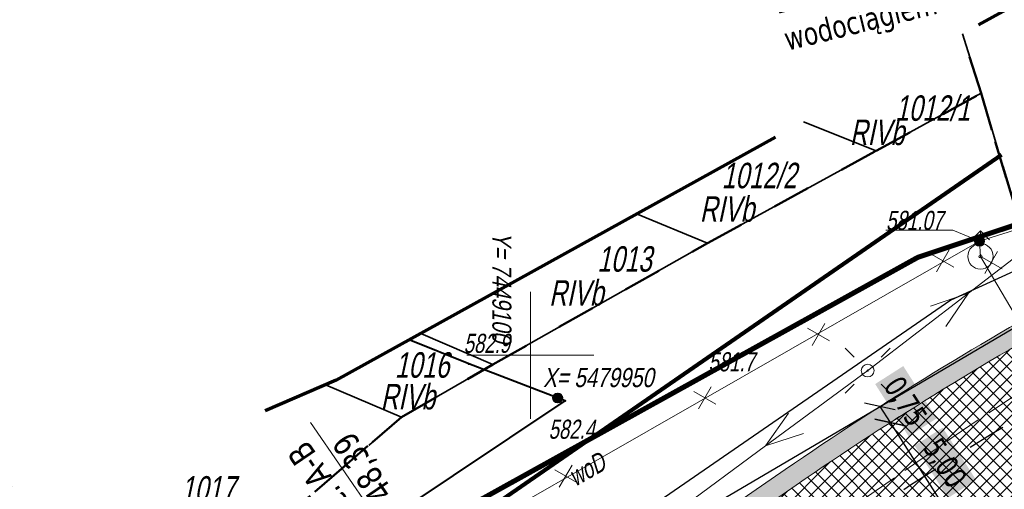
# Model space of a CAD drawing. Header units: metres. Extents: x 7403618 to 7449367, y 5479833 to 5516047.
# Tile 59 of 72: x 7449080 to 7449119, y 5479945 to 5479963. Entities that reach past the tile are written whole.
import ezdxf
from ezdxf.enums import TextEntityAlignment as Align

# ---------------------------------------------------------------- set-up
doc = ezdxf.new("R2010")
doc.units = ezdxf.units.M
doc.header["$MEASUREMENT"] = 0
for name, pattern in [('0.5_0.5', [1, 0.5, -0.5]), ('3_SUEP_A', [0]), ('3_SUWP', [0]), ('414-500', [1, 0.5, -0.5]), ('DASHDOT', [1, 0.5, -0.25, 0, -0.25]), ('DGN Style 3', [31.922568, 22.801834, -9.120734]), ('GUK', [2, 1.5, -0.5]), ('KTJZ01-500', [2, 1.5, -0.5])]:
    doc.linetypes.add(name, pattern=pattern)
doc.layers.get('0').update_dxf_attribs({"linetype": 'CONTINUOUS', "lineweight": 9})
doc.layers.get('Defpoints').update_dxf_attribs({"linetype": 'CONTINUOUS'})
for name, color, linetype, lineweight in [('0_kraw_wysoki', 152, 'CONTINUOUS', 30), ('_mapa krzyze', 7, 'CONTINUOUS', 15), ('_MPZP_linie rozgraniczajace', 7, 'CONTINUOUS', 0), ('_MPZP_NLZ', 212, 'LINIAZAB', 15), ('_ZAKRES', 7, 'CONTINUOUS', 15), ('demontaż', 1, 'CONTINUOUS', 9), ('E_Dzialki', 114, 'CONTINUOUS', 35), ('E_Kontury', 3, 'GUK', 18), ('E_Numery_dzialek', 114, 'CONTINUOUS', 15), ('E_Numery_konturow', 3, 'CONTINUOUS', 15), ('kilometraż', 251, 'CONTINUOUS', 9), ('KTJZ01', 7, 'CONTINUOUS', 15), ('KTOK05_01', 7, 'CONTINUOUS', 15), ('mdcp', 253, 'CONTINUOUS', 5), ('OSIE', 30, 'DASHDOT', 30), ('RTPW01', 7, 'CONTINUOUS', 15), ('SUE_T_3', 7, 'CONTINUOUS', 18), ('SUEP_L_0', 1, '3_SUEP_A', 18), ('SUP_T_2', 7, 'CONTINUOUS', 18), ('SUW_T_2', 5, 'CONTINUOUS', 13), ('SUW_T_5', 5, 'CONTINUOUS', 13), ('SUWP_E_T_0', 5, 'CONTINUOUS', 0), ('SUWP_L_0', 5, '3_SUWP', 18), ('SUWR_T_0', 5, 'CONTINUOUS', 13), ('wodociag_proj', 150, 'CONTINUOUS', 25), ('Wymiary', 5, 'CONTINUOUS', 13)]:
    doc.layers.add(name, color=color, linetype=linetype, lineweight=lineweight)
doc.layers.add('Zakres', color=7, linetype='414-500', true_color=0x3a9db6)
doc.styles.get("Standard").update_dxf_attribs({"font": 'verdana.ttf', "width": 0.75})
doc.styles.add('Style-WORKING_1250 I 0.20944', font='WORKING_1250.shx', dxfattribs={"oblique": 12})
doc.linetypes.add('LINIAZAB', pattern='A,0,-0.248511,[1,linia rozgraniczajaca.shx,S=0.1,R=305.396677,X=0,Y=-0.000911],-0.350123', length=0.598634)
doc.dimstyles.new('RZUT', dxfattribs={"dimscale": 0.35, "dimtxt": 2.5, "dimasz": 2.5, "dimexe": 1.25, "dimexo": 0.625, "dimgap": 1, "dimtad": 1, "dimzin": 1, "dimtxsty": 'Standard', "dimblk": 'OBLIQUE', "dimcen": 2.5, "dimadec": 0, "dimazin": 0, "dimtfac": 1, "dimtmove": 0, "dimatfit": 3, "dimfxl": 1, "dimtfill": 2, "dimtfillclr": 256, "dimarcsym": 0})

# ---------------------------------------------------------------- blocks, each defined once
blk = doc.blocks.new('4_SUEO_W_1')
at = {"layer": 'SUE_T_3', "color": 252, "linetype": 'Continuous', "lineweight": 13, "true_color": 0x939598}
for p, q in [((-5.3, 5.3), (-8.84, 8.84)), ((5.3, 5.3), (8.84, 8.84)), ((-5.3, -5.3), (-8.84, -8.84)), ((5.3, -5.3), (8.84, -8.84))]:
    blk.add_line(p, q, dxfattribs=at)
blk.add_circle((0, 0), 0.25, dxfattribs=at)
blk = doc.blocks.new('4_SUPP_1')
at = {"layer": 'SUE_T_3', "color": 7, "linetype": 'Continuous', "lineweight": 13}
blk.add_circle((0, 0), 2.5, dxfattribs=at)
blk = doc.blocks.new('4_SUPP_2')
at = {"layer": 'SUP_T_2', "color": 252, "linetype": 'Continuous', "lineweight": 13, "true_color": 0x939598}
blk.add_circle((0, 0), 2.5, dxfattribs=at)
blk = doc.blocks.new('4_SUWH_1')
at = {"layer": 'SUW_T_2', "linetype": 'Continuous', "lineweight": 13}
for p, q in [((0, 10), (-3.54, 6.46)), ((0, 10), (3.54, 6.46)), ((0, 5), (0, 10))]:
    blk.add_line(p, q, dxfattribs=at)
blk.add_circle((0, 0), 5, dxfattribs=at)
blk = doc.blocks.new('4_SUWW_1')
at = {"layer": 'SUW_T_5', "linetype": 'Continuous', "lineweight": 13}
for radius in [2, 1.75, 1.5, 1.25, 1, 0.75, 0.5, 0.25, 0.0715]:
    blk.add_circle((0, 0), radius, dxfattribs=at)
blk = doc.blocks.new('4_SUPS_2')
at = {"layer": 'SUWR_T_0', "linetype": 'Continuous', "lineweight": 13}
blk.add_circle((0, 0), 0.625, dxfattribs=at)
blk = doc.blocks.new('RTPW01')
at = {"linetype": 'ByBlock', "lineweight": -2}
h = blk.add_hatch(color=0, dxfattribs=at)
edge = h.paths.add_edge_path()
edge.add_arc((0, 0), 0.045, 0, 360)
blk = doc.blocks.new('mpzp_Borek')
at = {"layer": '_MPZP_linie rozgraniczajace', "color": 212, "linetype": 'Continuous', "lineweight": 30, "flags": 128}
blk.add_lwpolyline([(-6.394, 36.367), (-0.716, 24.663), (-6.174, 16.685), (-20.265, 10.241), (-45.516, -7.138), (-70.879, -22.877), (-106.314, -36.028), (-142.728, -46.16), (-164.888, -49.54), (-163.308, -59.899), (-140.572, -56.431), (-104.678, -45.981), (-65.699, -30.251), (-46.916, -20.179), (-18.398, -0.602), (-4.775, 7.356), (3.566, 8.093)], dxfattribs=at)
at = {"layer": '_MPZP_NLZ', "linetype": 'LINIAZAB', "lineweight": 90, "ltscale": 2, "flags": 128}
blk.add_lwpolyline([(-166.662, -44.973), (-140.407, -41.153), (-104.023, -30.95), (-55.917, -10.016), (-18.284, 15.951)], dxfattribs=at)
blk = doc.blocks.new('MDCP_borek')
at = {"layer": 'KTOK05_01', "linetype": 'Continuous', "lineweight": 40, "true_color": 0x939598}
h = blk.add_hatch(color=252, dxfattribs=at)
edge = h.paths.add_edge_path()
edge.add_arc((169.654, -35.499), 0.17, 0, 360)
h = blk.add_hatch(color=252, dxfattribs=at)
edge = h.paths.add_edge_path()
edge.add_arc((169.654, -35.499), 0.17, 0, 360)
at = {"layer": '_mapa krzyze', "color": 252, "linetype": 'Continuous', "lineweight": 0, "true_color": 0x939598}
for p, q in [((168.583, -31.323), (168.583, -36.323)), ((168.583, -31.323), (168.583, -36.323)), ((166.083, -33.823), (171.083, -33.823)), ((166.083, -33.823), (171.083, -33.823))]:
    blk.add_line(p, q, dxfattribs=at)
at = {"layer": '_ZAKRES', "color": 252, "linetype": 'DGN Style 3', "lineweight": 70, "true_color": 0x939598, "flags": 128}
blk.add_lwpolyline([(73.433, -136.563), (71.483, -103.943), (131.243, -89.103), (161.713, -71.523), (203.903, -46.523), (221.873, -47.303), (229.483, -43.393), (228.313, -34.413), (223.823, -15.463), (217.183, -7.073), (198.823, -14.293), (190.623, -18.393), (160.933, -34.803), (120.693, -52.183), (88.473, -65.273), (55.073, -73.673), (49.413, -41.443), (42.773, -30.703), (8.393, -44.373), (34.173, -136.563), (52.733, -138.713), (73.433, -136.563)], close=True, dxfattribs=at)
blk.add_lwpolyline([(73.433, -136.563), (71.483, -103.943), (131.243, -89.103), (161.713, -71.523), (203.903, -46.523), (221.873, -47.303), (229.483, -43.393), (228.313, -34.413), (223.823, -15.463), (217.183, -7.073), (198.823, -14.293), (190.623, -18.393), (160.933, -34.803), (120.693, -52.183), (88.473, -65.273), (55.073, -73.673), (49.413, -41.443), (42.773, -30.703), (8.393, -44.373), (34.173, -136.563), (52.733, -138.713), (73.433, -136.563)], close=True, dxfattribs=at)
at = {"layer": 'E_Dzialki', "lineweight": 35}
for p, q in [((186.313, -23.523), (185.579, -21.181)), ((186.313, -23.523), (185.579, -21.181)), ((182.193, -25.783), (186.313, -23.523)), ((182.193, -25.783), (186.313, -23.523)), ((191.593, -41.223), (186.313, -23.523)), ((191.593, -41.223), (186.313, -23.523)), ((179.324, -24.638), (182.193, -25.783)), ((179.324, -24.638), (182.193, -25.783)), ((175.553, -29.413), (182.193, -25.783)), ((175.553, -29.413), (182.193, -25.783)), ((175.553, -29.413), (172.762, -28.265)), ((175.553, -29.413), (172.762, -28.265)), ((167.103, -34.183), (175.553, -29.413)), ((167.103, -34.183), (175.553, -29.413)), ((164.265, -32.962), (167.103, -34.183)), ((164.265, -32.962), (167.103, -34.183)), ((163.503, -36.253), (167.103, -34.183)), ((163.503, -36.253), (167.103, -34.183)), ((160.52, -34.982), (163.503, -36.253)), ((160.52, -34.982), (163.503, -36.253)), ((154.243, -44.253), (163.503, -36.253)), ((154.243, -44.253), (163.503, -36.253))]:
    blk.add_line(p, q, dxfattribs=at)
at = {"layer": 'E_Kontury', "lineweight": 13}
for p, q in [((186.313, -23.523), (185.579, -21.181)), ((186.313, -23.523), (185.579, -21.181)), ((182.193, -25.783), (186.313, -23.523)), ((182.193, -25.783), (186.313, -23.523)), ((175.553, -29.413), (182.193, -25.783)), ((175.553, -29.413), (182.193, -25.783)), ((167.103, -34.183), (175.553, -29.413)), ((167.103, -34.183), (175.553, -29.413)), ((163.503, -36.253), (167.103, -34.183)), ((163.503, -36.253), (167.103, -34.183)), ((154.243, -44.253), (163.503, -36.253)), ((154.243, -44.253), (163.503, -36.253))]:
    blk.add_line(p, q, dxfattribs=at)
at = {"layer": 'KTJZ01', "color": 252, "linetype": 'KTJZ01-500', "lineweight": 13, "true_color": 0x939598, "flags": 128}
blk.add_lwpolyline([(39.623, -60.193), (40.363, -66.123), (41.663, -74.253), (43.943, -83.953), (45.913, -90.913), (46.973, -91.803), (50.363, -93.703), (54.423, -93.293), (62.453, -91.123), (68.393, -89.683), (75.073, -87.963), (85.853, -85.123), (92.523, -83.303), (95.383, -82.473), (101.573, -80.493), (108.093, -78.253), (116.373, -75.223), (124.513, -71.633), (131.743, -68.643), (141.593, -64.193), (144.023, -62.903), (147.183, -61.283), (151.263, -59.063), (156.793, -55.923), (162.093, -52.783), (168.243, -48.773), (176.893, -42.833), (185.543, -36.803), (192.933, -31.893), (197.453, -29.223), (201.193, -26.983)], dxfattribs=at)
blk.add_lwpolyline([(39.623, -60.193), (40.363, -66.123), (41.663, -74.253), (43.943, -83.953), (45.913, -90.913), (46.973, -91.803), (50.363, -93.703), (54.423, -93.293), (62.453, -91.123), (68.393, -89.683), (75.073, -87.963), (85.853, -85.123), (92.523, -83.303), (95.383, -82.473), (101.573, -80.493), (108.093, -78.253), (116.373, -75.223), (124.513, -71.633), (131.743, -68.643), (141.593, -64.193), (144.023, -62.903), (147.183, -61.283), (151.263, -59.063), (156.793, -55.923), (162.093, -52.783), (168.243, -48.773), (176.893, -42.833), (185.543, -36.803), (192.933, -31.893), (197.453, -29.223), (201.193, -26.983)], dxfattribs=at)
at = {"layer": 'KTOK05_01', "color": 252, "linetype": 'Continuous', "lineweight": 40, "true_color": 0x939598, "flags": 128}
blk.add_lwpolyline([(154.623, -45.843), (169.953, -35.613), (166.153, -34.163), (163.81, -33.213)], dxfattribs=at)
blk.add_lwpolyline([(154.623, -45.843), (169.953, -35.613), (166.153, -34.163), (163.81, -33.213)], dxfattribs=at)
at = {"layer": 'KTOK05_01', "color": 252, "linetype": 'Continuous', "lineweight": 40, "true_color": 0x939598}
for radius in [0.175, 0.175, 0.17, 0.17]:
    blk.add_circle((169.654, -35.499), radius, dxfattribs=at)
at = {"layer": 'SUEP_L_0', "linetype": 'Continuous', "lineweight": 13}
for p, q in [((198.1, -21.947), (185.818, -31.378)), ((198.1, -21.947), (185.818, -31.378)), ((185.818, -31.378), (181.853, -34.423)), ((185.818, -31.378), (181.853, -34.423)), ((185.818, -31.378), (184.324, -31.895)), ((185.818, -31.378), (184.324, -31.895)), ((184.933, -32.688), (185.818, -31.378)), ((184.933, -32.688), (185.818, -31.378)), ((181.853, -34.423), (177.826, -37.387)), ((181.853, -34.423), (177.826, -37.387)), ((177.826, -37.387), (178.738, -36.095)), ((177.826, -37.387), (178.738, -36.095)), ((179.33, -36.901), (177.826, -37.387)), ((179.33, -36.901), (177.826, -37.387)), ((177.826, -37.387), (169.773, -43.315)), ((177.826, -37.387), (169.773, -43.315))]:
    blk.add_line(p, q, dxfattribs=at)
at = {"layer": 'SUWP_L_0', "linetype": 'Continuous', "lineweight": 13}
for p, q in [((197.563, -25.783), (186.253, -29.333)), ((197.563, -25.783), (186.253, -29.333)), ((186.253, -29.333), (152.033, -48.893)), ((186.253, -29.333), (152.033, -48.893)), ((186.253, -29.333), (186.293, -29.933)), ((186.253, -29.333), (186.293, -29.933))]:
    blk.add_line(p, q, dxfattribs=at)
at = {"layer": 'SUWR_T_0', "linetype": 'Continuous', "lineweight": 13}
for p, q in [((182.569, -28.906), (185.202, -28.906)), ((182.569, -28.906), (185.202, -28.906)), ((186.253, -29.333), (185.202, -28.906)), ((186.253, -29.333), (185.202, -28.906)), ((186.293, -29.933), (187.783, -32.463)), ((186.293, -29.933), (187.783, -32.463))]:
    blk.add_line(p, q, dxfattribs=at)
blk.add_blockref('mpzp_Borek', (205.397, -41.892))
blk.add_blockref('mpzp_Borek', (205.397, -41.892))
at = {"layer": 'RTPW01', "color": 252, "linetype": 'Continuous', "lineweight": 13, "true_color": 0x939598}
for p in [(166.153, -34.163), (166.153, -34.163), (175.293, -34.713), (175.293, -34.713), (169.953, -35.613), (169.953, -35.613)]:
    blk.add_blockref('RTPW01', p, dxfattribs=at)
at = {"layer": 'SUE_T_3', "color": 252, "linetype": 'Continuous', "lineweight": 13, "true_color": 0x939598, "xscale": 0.1, "yscale": 0.1, "zscale": 0.1}
for name in ['4_SUEO_W_1', '4_SUEO_W_1', '4_SUPP_1', '4_SUPP_1']:
    blk.add_blockref(name, (181.853, -34.423), dxfattribs=at)
at = {"layer": 'SUP_T_2', "color": 252, "linetype": 'Continuous', "lineweight": 13, "true_color": 0x939598, "xscale": 0.1, "yscale": 0.1, "zscale": 0.1}
blk.add_blockref('4_SUPP_2', (181.853, -34.423), dxfattribs=at)
blk.add_blockref('4_SUPP_2', (181.853, -34.423), dxfattribs=at)
at = {"layer": 'SUW_T_2', "linetype": 'Continuous', "lineweight": 13, "xscale": 0.1, "yscale": 0.1, "zscale": 0.1}
blk.add_blockref('4_SUWH_1', (186.293, -29.933), dxfattribs=at)
blk.add_blockref('4_SUWH_1', (186.293, -29.933), dxfattribs=at)
at = {"layer": 'SUW_T_5', "linetype": 'Continuous', "lineweight": 13, "xscale": 0.1, "yscale": 0.1, "zscale": 0.1}
blk.add_blockref('4_SUWW_1', (186.253, -29.333), dxfattribs=at)
blk.add_blockref('4_SUWW_1', (186.253, -29.333), dxfattribs=at)
at = {"layer": 'SUWR_T_0', "linetype": 'Continuous', "lineweight": 13, "xscale": 0.1, "yscale": 0.1, "zscale": 0.1}
for p in [(186.253, -29.333), (186.253, -29.333), (186.293, -29.933), (186.293, -29.933)]:
    blk.add_blockref('4_SUPS_2', p, dxfattribs=at)
at = {"layer": '_mapa krzyze', "color": 252, "linetype": 'DGN Style 3', "lineweight": 0, "true_color": 0x939598, "style": 'Style-WORKING_1250 I 0.20944', "oblique": 12, "width": 0.8}
blk.add_text('Y= 7449100', height=0.75, rotation=270, dxfattribs=at).set_placement((167.833, -33.323), align=Align.TOP_RIGHT)
blk.add_text('Y= 7449100', height=0.75, rotation=270, dxfattribs=at).set_placement((167.833, -33.323), align=Align.TOP_RIGHT)
blk.add_text('X= 5479950', height=0.75, dxfattribs=at).set_placement((169.083, -35.073))
blk.add_text('X= 5479950', height=0.75, dxfattribs=at).set_placement((169.083, -35.073))
at = {"layer": 'E_Numery_dzialek', "lineweight": 35, "char_height": 1, "attachment_point": 7, "line_spacing_factor": 0.6}
for s, insert in [('\\FWORKING_1250;\\Q12;\\H1x;\\W0.72;1012/1', (182.934, -24.619)), ('\\FWORKING_1250;\\Q12;\\H1x;\\W0.72;1012/1', (182.934, -24.619)), ('\\FWORKING_1250;\\Q12;\\H1x;\\W0.72;1012/2', (176.108, -27.269)), ('\\FWORKING_1250;\\Q12;\\H1x;\\W0.72;1012/2', (176.108, -27.269)), ('\\FWORKING_1250;\\Q12;\\H1x;\\W0.72;1013', (171.212, -30.55)), ('\\FWORKING_1250;\\Q12;\\H1x;\\W0.72;1013', (171.212, -30.55)), ('\\FWORKING_1250;\\Q12;\\H1x;\\W0.72;1016', (163.246, -34.718)), ('\\FWORKING_1250;\\Q12;\\H1x;\\W0.72;1016', (163.246, -34.718)), ('\\FWORKING_1250;\\Q12;\\H1x;\\W0.72;1017', (154.827, -39.59)), ('\\FWORKING_1250;\\Q12;\\H1x;\\W0.72;1017', (154.827, -39.59))]:
    blk.add_mtext(s, dxfattribs=dict(at, insert=insert))
at = {"layer": 'E_Numery_konturow', "lineweight": 13, "char_height": 1, "attachment_point": 7, "line_spacing_factor": 0.6}
for insert in [(181.152, -25.572), (181.152, -25.572), (175.246, -28.589), (175.246, -28.589), (169.317, -31.884), (169.317, -31.884), (162.688, -35.967), (162.688, -35.967)]:
    blk.add_mtext('\\FWORKING_1250;\\Q12;\\H1x;\\W0.72;RIVb', dxfattribs=dict(at, insert=insert))
at = {"layer": 'RTPW01', "color": 252, "linetype": 'Continuous', "lineweight": 13, "true_color": 0x939598, "style": 'Style-WORKING_1250 I 0.20944', "oblique": 12, "width": 0.725}
for s, p in [('582.9', (165.953, -33.727)), ('582.9', (165.953, -33.727)), ('581.7', (175.588, -34.453)), ('581.7', (175.588, -34.453)), ('582.4', (169.295, -37.105)), ('582.4', (169.295, -37.105))]:
    blk.add_text(s, height=0.75, dxfattribs=at).set_placement(p)
at = {"layer": 'SUWP_E_T_0', "lineweight": 13, "insert": (170.805, -38.312), "char_height": 0.75, "attachment_point": 5, "rotation": 29.74, "line_spacing_factor": 0.6}
blk.add_mtext('\\FWORKING_1250;\\Q12;\\H1x;\\W0.733333;woD', dxfattribs=at)
blk.add_mtext('\\FWORKING_1250;\\Q12;\\H1x;\\W0.733333;woD', dxfattribs=at)
at = {"layer": 'SUWR_T_0', "lineweight": 13, "insert": (182.569, -28.906), "char_height": 0.75, "attachment_point": 7, "line_spacing_factor": 0.6}
blk.add_mtext('\\FWORKING_1250;\\Q12;\\H1x;\\W0.733333;581.07', dxfattribs=at)
blk.add_mtext('\\FWORKING_1250;\\Q12;\\H1x;\\W0.733333;581.07', dxfattribs=at)
blk = doc.blocks.new('Dzialki_Borek')
at = {"layer": 'E_Dzialki', "lineweight": 35}
for p, q in [((136.041, 22.811), (135.307, 25.153)), ((131.921, 20.551), (136.041, 22.811)), ((141.321, 5.111), (136.041, 22.811)), ((129.052, 21.696), (131.921, 20.551)), ((125.281, 16.921), (131.921, 20.551)), ((125.281, 16.921), (122.49, 18.069)), ((116.831, 12.151), (125.281, 16.921)), ((113.993, 13.373), (116.831, 12.151)), ((113.231, 10.081), (116.831, 12.151)), ((110.248, 11.353), (113.231, 10.081)), ((103.971, 2.081), (113.231, 10.081))]:
    blk.add_line(p, q, dxfattribs=at)
at = {"layer": 'E_Numery_dzialek', "lineweight": 35, "char_height": 1, "attachment_point": 7, "line_spacing_factor": 0.6}
for s, insert in [('\\FWORKING_1250;\\Q12;\\H1x;\\W0.72;1012/1', (132.662, 21.715)), ('\\FWORKING_1250;\\Q12;\\H1x;\\W0.72;1012/2', (125.836, 19.065)), ('\\FWORKING_1250;\\Q12;\\H1x;\\W0.72;1013', (120.94, 15.785)), ('\\FWORKING_1250;\\Q12;\\H1x;\\W0.72;1016', (112.975, 11.617)), ('\\FWORKING_1250;\\Q12;\\H1x;\\W0.72;1017', (104.555, 6.745))]:
    blk.add_mtext(s, dxfattribs=dict(at, insert=insert))
blk = doc.blocks.new('demontaż')
at = {"layer": 'demontaż'}
for points in [[(-0.25, -0.433), (0.25, 0.433)], [(-0.433, 0.25), (0.433, -0.25)]]:
    blk.add_lwpolyline(points, dxfattribs=at)
blk = doc.blocks.new('_Oblique')
at = {"color": 0, "linetype": 'ByBlock', "lineweight": -2}
blk.add_line((-0.5, -0.5), (0.5, 0.5), dxfattribs=at)
blk = doc.blocks.new('*D196')
at = {"layer": 'Defpoints', "color": 0, "transparency": 16777216}
for p in [(7449113.753, 5479947.985), (7449114.157, 5479947.353), (7449114.157, 5479947.353)]:
    blk.add_point(p, dxfattribs=at)
at = {"layer": 'Wymiary', "color": 0, "lineweight": -2, "transparency": 16777216}
for p, q in [((7449113.937, 5479948.102), (7449114.121, 5479948.22)), ((7449113.753, 5479947.985), (7449114.157, 5479947.353)), ((7449114.342, 5479947.471), (7449114.526, 5479947.589))]:
    blk.add_line(p, q, dxfattribs=at)
at = {"layer": 'Wymiary', "color": 0, "lineweight": -2, "transparency": 16777216, "xscale": 0.875, "yscale": 0.875, "zscale": 0.875}
for p, rotation in [((7449113.753, 5479947.985), 122.6294880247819), ((7449114.157, 5479947.353), 302.6294880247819)]:
    blk.add_blockref('_Oblique', p, dxfattribs=dict(at, rotation=rotation))
at = {"layer": 'Wymiary', "color": 0, "transparency": 16777216, "insert": (7449114.717, 5479948.157), "char_height": 0.875, "attachment_point": 5, "rotation": 302.6295, "bg_fill": 1, "box_fill_scale": 1.25, "bg_fill_color": 256, "bg_fill_true_color": 16448250, "bg_fill_transparency": 0}
blk.add_mtext('0,75', dxfattribs=at)
blk = doc.blocks.new('*D197')
at = {"layer": 'Defpoints', "color": 0, "transparency": 16777216}
for p in [(7449114.157, 5479947.353), (7449116.853, 5479943.142), (7449116.853, 5479943.142)]:
    blk.add_point(p, dxfattribs=at)
at = {"layer": 'Wymiary', "color": 0, "lineweight": -2, "transparency": 16777216}
for p, q in [((7449114.157, 5479947.353), (7449116.853, 5479943.142)), ((7449114.342, 5479947.471), (7449114.526, 5479947.589)), ((7449116.669, 5479943.024), (7449116.485, 5479942.906))]:
    blk.add_line(p, q, dxfattribs=at)
at = {"layer": 'Wymiary', "color": 0, "lineweight": -2, "transparency": 16777216, "xscale": 0.875, "yscale": 0.875, "zscale": 0.875}
for p, rotation in [((7449114.157, 5479947.353), 122.6294880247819), ((7449116.853, 5479943.142), 302.6294880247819)]:
    blk.add_blockref('_Oblique', p, dxfattribs=dict(at, rotation=rotation))
at = {"layer": 'Wymiary', "color": 0, "transparency": 16777216, "insert": (7449116.268, 5479945.735), "char_height": 0.875, "attachment_point": 5, "rotation": 302.6295, "bg_fill": 1, "box_fill_scale": 1.25, "bg_fill_color": 256, "bg_fill_true_color": 16448250, "bg_fill_transparency": 0}
blk.add_mtext('5,00', dxfattribs=at)
blk = doc.blocks.new('pas_drogowy')
at = {"layer": 'E_Dzialki', "color": 242, "linetype": '0.5_0.5', "lineweight": 50, "ltscale": 3, "true_color": 0xcd2027}
for p, q in [((146.14, 26.01), (145.406, 28.352)), ((146.14, 26.01), (145.406, 28.352)), ((142.02, 23.75), (146.14, 26.01)), ((142.02, 23.75), (146.14, 26.01)), ((135.38, 20.12), (142.02, 23.75)), ((135.38, 20.12), (142.02, 23.75)), ((126.93, 15.35), (135.38, 20.12)), ((126.93, 15.35), (135.38, 20.12)), ((123.33, 13.28), (126.93, 15.35)), ((123.33, 13.28), (126.93, 15.35))]:
    blk.add_line(p, q, dxfattribs=at)
for points in [[(151.42, 8.31), (146.14, 26.01), (151.42, 8.31), (165.25, 5), (151.42, 8.31), (151.81, 6.99)], [(95.36, -7.58), (114.07, 5.28), (123.33, 13.28), (114.07, 5.28)]]:
    blk.add_lwpolyline(points, close=True, dxfattribs=at)

msp = doc.modelspace()

# ---------------------------------------------------------------- hatches: boundary and pattern name
at = {"true_color": 0xf26722, "transparency": 33554597}
h = msp.add_hatch(dxfattribs=at)
h.set_pattern_fill('ANSI37', color=30, scale=3)
h.set_pattern_definition([(45, (0, 0), (-0.265165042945, 0.265165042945), []), (135, (0, 0), (-0.265165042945, -0.265165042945), [])])
edge = h.paths.add_edge_path()
edge.add_arc((7448963.941, 5480132.365), 242.5, 304.1262, 304.55325)
edge.add_line((7449101.48, 5479932.642), (7449105.952, 5479935.722))
edge.add_line((7449105.952, 5479935.722), (7449113.157, 5479940.684))
edge.add_line((7449113.157, 5479940.684), (7449113.287, 5479940.774))
edge.add_arc((7449185.602, 5479835.765), 127.5, 114.49688, 124.55326, ccw=False)
edge.add_arc((7449136.464, 5479943.596), 9, 11.9868, 114.4758, ccw=False)
edge.add_arc((7449048.761, 5479928.374), 98.008, 10.04312, 21.91674)
edge.add_line((7449139.686, 5479964.956), (7449139.262, 5479965.675))
edge.add_arc((7449132.331, 5479964.693), 7, -34.025, 8.0653, ccw=False)
edge.add_arc((7449132.331, 5479964.693), 7, 292.5957, 325.975, ccw=False)
edge.add_line((7449135.021, 5479958.23), (7449134.692, 5479958.094))
edge.add_arc((7449185.602, 5479835.765), 132.5, 112.59568, 124.55325)
edge.add_line((7449110.452, 5479944.892), (7449098.644, 5479936.76))
edge.add_arc((7448963.941, 5480132.365), 237.5, 302.90329, 304.55325, ccw=False)
edge.add_line((7449092.956, 5479932.963), (7449087.576, 5479929.566))
edge.add_line((7449087.576, 5479929.566), (7449087.407, 5479929.447))
edge.add_arc((7449019.272, 5480045.858), 134.884, 299.91552, 300.3403, ccw=False)
edge.add_line((7449086.542, 5479928.945), (7449085.73, 5479928.469))
edge.add_line((7449085.73, 5479928.469), (7449084.871, 5479927.958))
edge.add_arc((7448963.941, 5480132.365), 237.5, 298.31332, 300.60911, ccw=False)
edge.add_arc((7448968.113, 5480124.355), 228.469, 296.67637, 298.34505, ccw=False)
edge.add_arc((7448963.941, 5480132.365), 237.5, 294.47818, 296.7081, ccw=False)
edge.add_line((7449062.348, 5479916.212), (7449062.343, 5479916.214))
edge.add_arc((7448969.572, 5480119.183), 223.166, 292.65404, 294.56386, ccw=False)
edge.add_line((7449055.527, 5479913.235), (7449054.431, 5479912.78))
edge.add_arc((7449067.39, 5479878.717), 36.445, 110.8285, 113.5457)
edge.add_line((7449052.831, 5479912.127), (7449052.831, 5479912.127))
edge.add_line((7449052.831, 5479912.127), (7449051.896, 5479911.752))
edge.add_line((7449051.896, 5479911.752), (7449050.962, 5479911.382))
edge.add_arc((7448963.941, 5480132.365), 237.5, 284.71568, 291.49418, ccw=False)
edge.add_arc((7448717.71, 5481097.569), 1233.611, 284.06402, 284.389191, ccw=False)
edge.add_line((7449017.485, 5479900.935), (7448999.675, 5479896.454))
edge.add_line((7448999.675, 5479896.454), (7448992.953, 5479894.763))
edge.add_line((7448992.953, 5479894.763), (7448988.651, 5479893.681))
edge.add_line((7448988.651, 5479893.681), (7448982.781, 5479892.204))
edge.add_arc((7448981.561, 5479897.053), 5, 274.0102, 284.1224, ccw=False)
edge.add_arc((7448981.561, 5479897.053), 5, 195.6051, 274.0102, ccw=False)
edge.add_line((7448976.745, 5479895.708), (7448973.835, 5479894.971))
edge.add_line((7448973.835, 5479894.971), (7448974.779, 5479891.245))
edge.add_line((7448974.779, 5479891.245), (7448976.619, 5479883.974))
edge.add_line((7448976.619, 5479883.974), (7448977.517, 5479880.427))
edge.add_line((7448977.517, 5479880.427), (7448980.887, 5479880.346))
edge.add_arc((7448988.887, 5479880.335), 8, 104.1224, 179.9199, ccw=False)
edge.add_line((7448986.935, 5479888.093), (7448989.32, 5479888.693))
edge.add_line((7448989.32, 5479888.693), (7448996.108, 5479890.401))
edge.add_line((7448996.108, 5479890.401), (7449012.291, 5479894.473))
edge.add_line((7449012.291, 5479894.473), (7449023.109, 5479897.194))
edge.add_arc((7448963.941, 5480132.365), 242.5, 284.12241, 287.03863)
edge.add_arc((7448963.941, 5480132.365), 242.5, 287.03863, 288.43596)
edge.add_arc((7448963.941, 5480132.365), 242.5, 288.43596, 291.6028)
edge.add_arc((7448963.941, 5480132.365), 242.5, 291.6028, 294.20071)
edge.add_arc((7448963.941, 5480132.365), 242.5, 294.20071, 295.64257)
edge.add_arc((7448963.941, 5480132.365), 242.5, 295.64257, 296.29272)
edge.add_arc((7448963.941, 5480132.365), 242.5, 296.29272, 298.10164)
edge.add_arc((7448963.941, 5480132.365), 242.5, 298.10164, 299.9233)
edge.add_arc((7448963.941, 5480132.365), 242.5, 299.9233, 301.43725)
edge.add_arc((7448963.941, 5480132.365), 242.5, 301.43725, 304.1262)
at = {"true_color": 0x636466, "transparency": 33554597}
h = msp.add_hatch(color=251, dxfattribs=at)
h.dxf.hatch_style = 1
edge = h.paths.add_edge_path()
edge.add_line((7449138.133, 5479960.776), (7449136.061, 5479962.175))
edge.add_arc((7449132.331, 5479964.693), 4.5, 289.6848, 325.975, ccw=False)
edge.add_line((7449133.847, 5479960.456), (7449134.692, 5479958.094))
edge.add_line((7449134.692, 5479958.094), (7449135.021, 5479958.23))
edge.add_arc((7449132.331, 5479964.693), 7, 292.5957, 325.975)
edge = h.paths.add_edge_path()
edge.add_arc((7448968.985, 5479897.837), 4, 14.1814, 70.8144)
edge.add_line((7448970.3, 5479901.615), (7448971.801, 5479895.673))
edge.add_line((7448971.801, 5479895.673), (7448971.451, 5479894.367))
edge.add_line((7448971.451, 5479894.367), (7448973.835, 5479894.971))
edge.add_line((7448973.835, 5479894.971), (7448972.863, 5479898.817))
h.paths.add_polyline_path([(7448973.331, 5479888.815), (7448974.779, 5479891.245), (7448973.835, 5479894.971), (7448971.451, 5479894.367), (7448971.862, 5479892.683), (7448972.75, 5479889.04), (7448972.84, 5479888.691)])
edge = h.paths.add_edge_path()
edge.add_arc((7448975.908, 5479874.558), 3, 297.7197, 374.2048)
edge.add_line((7448978.816, 5479875.295), (7448977.954, 5479878.702))
edge.add_line((7448977.954, 5479878.702), (7448976.619, 5479883.974))
edge.add_line((7448976.619, 5479883.974), (7448974.189, 5479885.422))
edge.add_line((7448974.189, 5479885.422), (7448973.716, 5479885.303))
edge.add_line((7448973.716, 5479885.303), (7448973.74, 5479885.21))
edge.add_line((7448973.74, 5479885.21), (7448974.929, 5479879.852))
edge.add_line((7448974.929, 5479879.852), (7448976.11, 5479874.55))
edge.add_line((7448976.11, 5479874.55), (7448976.54, 5479874.63))
edge.add_line((7448976.54, 5479874.63), (7448977.303, 5479871.903))
edge = h.paths.add_edge_path()
edge.add_arc((7448963.941, 5480132.365), 242.5, 298.10074, 299.9233)
edge.add_line((7449084.91, 5479922.192), (7449086.834, 5479921.689))
edge.add_line((7449086.834, 5479921.689), (7449087.153, 5479921.138))
edge.add_arc((7391380.449, 5591206.835), 125357.768, 297.40559556, 297.40879635, ccw=False)
edge.add_arc((7449127.239, 5479824.654), 104.122, 116.40385, 118.37658)
edge.add_line((7449077.753, 5479916.265), (7449077.571, 5479916.633))
edge.add_line((7449077.571, 5479916.633), (7449078.164, 5479918.451))
edge = h.paths.add_edge_path()
edge.add_arc((7448963.941, 5480132.365), 242.5, 295.64257, 296.29272)
edge.add_line((7449071.358, 5479914.954), (7449073.118, 5479914.357))
edge.add_line((7449073.118, 5479914.357), (7449073.296, 5479913.999))
edge.add_arc((7448937.399, 5480186.938), 304.9, 296.20603, 296.46878, ccw=False)
edge.add_line((7449072.043, 5479913.378), (7449068.407, 5479911.676))
edge.add_line((7449068.407, 5479911.676), (7449068.253, 5479912.004))
edge.add_line((7449068.253, 5479912.004), (7449068.884, 5479913.749))
edge = h.paths.add_edge_path()
edge.add_arc((7448963.941, 5480132.365), 242.5, 291.6028, 294.20071)
edge.add_line((7449063.35, 5479911.177), (7449065.07, 5479910.555))
edge.add_line((7449065.07, 5479910.555), (7449065.24, 5479910.192))
edge.add_line((7449065.24, 5479910.192), (7449064.21, 5479909.704))
edge.add_line((7449064.21, 5479909.704), (7449058.8, 5479907.54))
edge.add_line((7449058.8, 5479907.54), (7449057.19, 5479906.89))
edge.add_line((7449057.19, 5479906.89), (7449052.87, 5479905.12))
edge.add_line((7449052.87, 5479905.12), (7449052.467, 5479904.953))
edge.add_line((7449052.467, 5479904.953), (7449052.428, 5479905.051))
edge.add_line((7449052.428, 5479905.051), (7449053.222, 5479906.899))
edge = h.paths.add_edge_path()
edge.add_arc((7448963.941, 5480132.365), 242.5, 290.03895, 290.20075)
edge.add_line((7449047.679, 5479904.782), (7449049.642, 5479903.939))
edge.add_line((7449049.642, 5479903.939), (7449049.696, 5479903.803))
edge.add_line((7449049.696, 5479903.803), (7449049.28, 5479903.63))
edge.add_line((7449049.28, 5479903.63), (7449046.39, 5479902.41))
edge.add_line((7449046.39, 5479902.41), (7449046.198, 5479902.342))
edge.add_line((7449046.198, 5479902.342), (7449046.116, 5479902.559))
edge.add_line((7449046.116, 5479902.559), (7449047.036, 5479904.546))
edge = h.paths.add_edge_path()
edge.add_line((7449108.969, 5479937.799), (7449105.952, 5479935.722))
edge.add_line((7449105.952, 5479935.722), (7449105.392, 5479933.067))
edge.add_line((7449105.392, 5479933.067), (7449105.656, 5479932.668))
edge.add_arc((7448937.399, 5480186.938), 304.9, 303.49357, 304.55325)
edge.add_line((7449110.33, 5479935.823), (7449111.545, 5479936.659))
edge.add_line((7449111.545, 5479936.659), (7449117.01, 5479940.46))
edge.add_line((7449117.01, 5479940.46), (7449117.707, 5479940.934))
edge.add_line((7449117.707, 5479940.934), (7449120.81, 5479943.04))
edge.add_line((7449120.81, 5479943.04), (7449121.029, 5479942.993))
edge.add_arc((7449185.548, 5479835.866), 125.056, 114.49549, 121.05964, ccw=False)
edge.add_arc((7449136.383, 5479943.257), 6.949, 75.4498, 112.7321, ccw=False)
edge.add_line((7449138.129, 5479949.983), (7449141.726, 5479950.377))
edge.add_line((7449141.726, 5479950.377), (7449141.664, 5479950.942))
edge.add_arc((7449136.464, 5479943.596), 9, 54.7034, 89.3073)
edge.add_arc((7449136.464, 5479943.597), 9, 89.3072, 114.4985)
edge.add_arc((7449185.602, 5479835.765), 127.5, 114.49848, 124.55325)
edge.add_line((7449113.287, 5479940.774), (7449108.969, 5479937.799))
h.paths.add_polyline_path([(7449014.763, 5479892.692), (7449014.641, 5479893.136), (7449012.291, 5479894.473), (7448996.108, 5479890.401), (7448994.657, 5479887.973), (7448994.737, 5479887.653)])
edge = h.paths.add_edge_path()
edge.add_line((7448987.504, 5479885.834), (7448991.828, 5479886.921))
edge.add_line((7448991.828, 5479886.921), (7448991.747, 5479887.241))
edge.add_line((7448991.747, 5479887.241), (7448989.32, 5479888.693))
edge.add_line((7448989.32, 5479888.693), (7448986.935, 5479888.093))
edge.add_arc((7448988.887, 5479880.335), 8, 104.1224, 179.9199)
edge.add_line((7448980.887, 5479880.346), (7448983.188, 5479880.293))
edge.add_line((7448983.188, 5479880.293), (7448983.217, 5479880.386))
edge.add_arc((7448988.887, 5479880.335), 5.67, 104.1224, 179.4867, ccw=False)
edge = h.paths.add_edge_path()
edge.add_line((7449033.792, 5479898.193), (7449033.903, 5479897.85))
edge.add_line((7449033.903, 5479897.85), (7449036.795, 5479898.818))
edge.add_line((7449036.795, 5479898.818), (7449036.8, 5479898.81))
edge.add_line((7449036.8, 5479898.81), (7449041.6, 5479900.72))
edge.add_line((7449041.6, 5479900.72), (7449042.69, 5479901.1))
edge.add_line((7449042.69, 5479901.1), (7449042.898, 5479901.174))
edge.add_line((7449042.898, 5479901.174), (7449042.841, 5479901.324))
edge.add_line((7449042.841, 5479901.324), (7449040.63, 5479902.311))
edge.add_arc((7448963.941, 5480132.365), 242.5, 287.03863, 288.43596, ccw=False)
edge.add_line((7449034.997, 5479900.509), (7449033.792, 5479898.193))
edge = h.paths.add_edge_path()
edge.add_line((7449099.033, 5479928.123), (7449102.796, 5479930.631))
edge.add_line((7449102.796, 5479930.631), (7449102.475, 5479931.132))
edge.add_line((7449102.475, 5479931.132), (7449099.988, 5479931.623))
edge.add_arc((7448963.941, 5480132.365), 242.5, 301.43725, 304.1262, ccw=False)
edge.add_line((7449090.42, 5479925.461), (7449089.863, 5479923.442))
edge.add_line((7449089.863, 5479923.442), (7449090.179, 5479922.895))
edge.add_arc((7449082.788, 5479949.107), 27.234, 285.7478, 285.7481)
edge.add_line((7449090.179, 5479922.895), (7449092.67, 5479924.153))
edge.add_line((7449092.67, 5479924.153), (7449099.033, 5479928.123))
at = {"true_color": 0x991b1e, "transparency": 33554597}
h = msp.add_hatch(dxfattribs=at)
h.set_pattern_fill('GRAVEL', color=244)
h.set_pattern_definition([(228.012787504, (0.72, 1), (-8.00000000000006, -9), [0.134536, -13.31908804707]), (184.969740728, (0.63, 0.9), (11.99999999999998, 1.00000000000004), [0.230868, -22.85592476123]), (132.510447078, (0.4, 0.88), (10.00000000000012, -10.99999999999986), [0.162788, -16.1160325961]), (267.273689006, (0.01, 0.63), (1.00000000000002, 20.00000000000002), [0.210238, -20.81355804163]), (292.833654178, (0, 0.42), (-5, 12.00000000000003), [0.206155, -20.40937312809]), (357.273689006, (0.08, 0.23), (-20.00000000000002, 1.00000000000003), [0.210238, -20.81355804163]), (37.6942404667, (0.29, 0.22), (-13, -9.99999999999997), [0.278029, -27.52484854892]), (72.2553283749, (0.51, 0.39), (7.00000000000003, 22), [0.262488, -25.98632149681]), (121.429565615, (0.59, 0.64), (-8.00000000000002, 13), [0.21095, -20.88407310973]), (175.236358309, (0.48, 0.82), (11, -1.00000000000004), [0.240832, -11.80076257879]), (222.397437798, (0.24, 0.84), (-11.99999999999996, -10.99999999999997), [0.311448, -30.8333750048]), (138.814074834, (1, 0.62), (-7, 6), [0.106301, -10.52384481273]), (171.46923439, (0.92, 0.69), (13, -2), [0.202237, -20.02151141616]), (225, (0.72, 0.72), (-1e-16, -1), [0.141421, -1.27279256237]), (203.198590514, (0.65, 0.84), (5, 2), [0.076158, -7.53961510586]), (291.801409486, (0.58, 0.81), (-0.9999999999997, 3), [0.107703, -5.27746180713]), (30.963756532, (0.62, 0.71), (3, 2), [0.174929, -5.65602289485]), (161.565051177, (0.77, 0.8), (2, -1), [0.126491, -3.03578666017]), (16.389540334, (0, 0.81), (9.99999999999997, 3.00000000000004), [0.1772, -17.54284514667]), (70.3461759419, (0.17, 0.86), (-4.0000000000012, -11.0000000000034), [0.148661, -14.71740774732]), (293.198590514, (0.77, 1), (-2, 5), [0.152315, -7.46345810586]), (343.610459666, (0.83, 0.86), (-9.99999999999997, 3.00000000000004), [0.1772, -17.54284514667]), (339.44395478, (0, 0.19), (-5, 2), [0.17088, -8.37312374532]), (294.775140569, (0.16, 0.13), (-5, 11), [0.143178, -14.17464306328]), (66.8014094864, (0.78, 0), (2, 5), [0.152315, -7.46345810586]), (17.3540246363, (0.84, 0.14), (-12.99999999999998, -3.99999999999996), [0.167631, -16.59542361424]), (69.4439547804, (0.29, 0), (-2, -5), [0.08544, -8.45856374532]), (101.309932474, (0.72, 0), (-1, 4), [0.05099, -5.04802951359]), (165.963756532, (0.71, 0.05), (3, -1), [0.206155, -3.91695062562]), (186.009005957, (0.51, 0.1), (10.00000000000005, 0.99999999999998), [0.19105, -18.91392317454]), (303.690067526, (0.62, 0.62), (-1, 2), [0.144222, -3.46132927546]), (353.157226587, (0.7, 0.5), (17.00000000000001, -2.00000000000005), [0.251794, -24.92756262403]), (60.9453959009, (0.95, 0.47), (-4, -7), [0.102956, -10.19267414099]), (90, (1, 0.56), (-1, 1), [0.06, -0.94]), (120.256437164, (0.49, 0.13), (4, -7), [0.138924, -13.75351998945]), (48.0127875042, (0.42, 0.25), (8, 9), [0.269072, -13.18455204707]), (0, (0.6, 0.45), (1, 1), [0.26, -0.74]), (325.304846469, (0.86, 0.45), (10.00000000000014, -6.99999999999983), [0.158114, -15.65327430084]), (254.054604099, (0.99, 0.36), (-1, -4), [0.145602, -7.13450788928]), (207.645975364, (0.95, 0.22), (-18.99999999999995, -10.00000000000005), [0.237065, -23.46947418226]), (175.42607874, (0.74, 0.11), (-12.99999999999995, 1), [0.250799, -24.82907340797])])
edge = h.paths.add_edge_path()
edge.add_line((7449134.692, 5479958.094), (7449134.439, 5479958.801))
edge.add_arc((7449185.602, 5479835.765), 133.25, 112.57928, 124.55325)
edge.add_line((7449110.026, 5479945.509), (7449098.219, 5479937.378))
edge.add_arc((7448963.941, 5480132.365), 236.75, 302.65636, 304.55325, ccw=False)
edge.add_line((7449091.691, 5479933.04), (7449092.956, 5479932.963))
edge.add_arc((7448963.941, 5480132.365), 237.5, 302.90329, 304.55325)
edge.add_line((7449098.644, 5479936.76), (7449110.452, 5479944.892))
edge.add_arc((7449185.602, 5479835.765), 132.5, 112.59568, 124.55325, ccw=False)
edge = h.paths.add_edge_path()
edge.add_arc((7448963.941, 5480132.365), 236.75, 301.32275, 301.48088, ccw=False)
edge.add_line((7449087.017, 5479930.121), (7449087.407, 5479929.447))
edge.add_line((7449087.407, 5479929.447), (7449087.521, 5479929.528))
edge.add_line((7449087.521, 5479929.528), (7449087.575, 5479930.461))
edge = h.paths.add_edge_path()
edge.add_line((7449086.542, 5479928.945), (7449086.162, 5479929.603))
edge.add_arc((7448963.941, 5480132.365), 236.75, 298.12045, 301.08069, ccw=False)
edge.add_line((7449075.527, 5479923.562), (7449076.585, 5479923.278))
edge.add_arc((7448963.941, 5480132.365), 237.5, 298.31332, 300.60911)
edge.add_line((7449084.871, 5479927.958), (7449085.73, 5479928.469))
edge.add_line((7449085.73, 5479928.469), (7449086.542, 5479928.945))
edge = h.paths.add_edge_path()
edge.add_arc((7448963.941, 5480132.365), 236.75, 294.29673, 296.86884, ccw=False)
edge.add_line((7449061.355, 5479916.585), (7449062.348, 5479916.212))
edge.add_arc((7448963.941, 5480132.365), 237.5, 294.47818, 296.7081)
edge.add_line((7449070.684, 5479920.205), (7449070.94, 5479921.174))
edge = h.paths.add_edge_path()
edge.add_line((7449055.906, 5479914.204), (7449054.154, 5479913.477))
edge.add_arc((7449067.39, 5479878.717), 37.195, 110.8458, 111.9899)
edge.add_line((7449053.463, 5479913.206), (7449053.753, 5479912.514))
edge.add_arc((7449067.39, 5479878.717), 36.445, 110.8285, 111.9736, ccw=False)
edge.add_line((7449054.431, 5479912.78), (7449055.527, 5479913.235))
edge.add_line((7449055.527, 5479913.235), (7449055.906, 5479914.204))
edge = h.paths.add_edge_path()
edge.add_line((7449050.962, 5479911.382), (7449051.896, 5479911.752))
edge.add_line((7449051.896, 5479911.752), (7449052.83, 5479912.127))
edge.add_line((7449052.83, 5479912.127), (7449052.541, 5479912.819))
edge.add_arc((7448963.941, 5480132.365), 236.75, 284.52356, 291.97698, ccw=False)
edge.add_line((7449023.313, 5479903.181), (7449024.271, 5479902.656))
edge.add_arc((7448963.941, 5480132.365), 237.5, 284.71568, 291.49418)
h.paths.add_polyline_path([(7448993.473, 5479895.667), (7448987.741, 5479894.225), (7448988.651, 5479893.681), (7448992.953, 5479894.763)])
edge = h.paths.add_edge_path()
edge.add_arc((7448981.561, 5479897.053), 5, 194.2048, 274.0102)
edge.add_line((7448981.911, 5479892.065), (7448982.424, 5479892.887))
edge.add_arc((7448981.567, 5479897.057), 4.257, 194.2418, 281.6142, ccw=False)
edge.add_line((7448977.441, 5479896.01), (7448975.559, 5479903.445))
edge.add_arc((7449070.32, 5479927.432), 97.75, 183.94647, 194.20482, ccw=False)
edge.add_line((7448972.802, 5479920.704), (7448972.027, 5479931.937))
edge.add_line((7448972.027, 5479931.937), (7448971.465, 5479934.273))
edge.add_line((7448971.465, 5479934.273), (7448971.117, 5479934.226))
edge.add_line((7448971.117, 5479934.226), (7448972.054, 5479920.653))
edge.add_arc((7449070.32, 5479927.432), 98.5, 183.94647, 194.20482)
edge.add_line((7448974.832, 5479903.261), (7448976.714, 5479895.826))
h.paths.add_polyline_path([(7448998.765, 5479896.999), (7448999.675, 5479896.454), (7449017.485, 5479900.935), (7449017.976, 5479901.832)])

# ---------------------------------------------------------------- linework, layer by layer
for points in [[(7449091.691, 5479933.04, 0.008277), (7449098.219, 5479937.378), (7449110.026, 5479945.509, -0.052294), (7449134.439, 5479958.801, -0.052222)], [(7449092.956, 5479932.963, 0.007199), (7449098.644, 5479936.76), (7449110.452, 5479944.892, -0.052222), (7449134.692, 5479958.094)]]:
    msp.add_lwpolyline(points, format="xyb")
at = {"layer": '0_kraw_wysoki'}
msp.add_lwpolyline([(7449105.952, 5479935.722, -0.002989), (7449108.969, 5479937.799), (7449113.287, 5479940.774, -0.0439), (7449132.732, 5479951.786, -0.110363), (7449136.572, 5479952.596)], format="xyb", dxfattribs=at)
at = {"layer": 'OSIE', "ltscale": 3}
msp.add_lwpolyline([(7448977.209, 5479888.224), (7449022.5, 5479899.619, 0.089383), (7449100.062, 5479934.701), (7449111.87, 5479942.833, -0.05716), (7449138.025, 5479956.746), (7449142.084, 5479958.342)], format="xyb", dxfattribs=at)
at = {"layer": 'wodociag_proj'}
msp.add_lwpolyline([(7448973.568, 5479919.994), (7448980.505, 5479893.117), (7449023.127, 5479903.45), (7449054.223, 5479915.322), (7449069.476, 5479921.977), (7449127.105, 5479955.828), (7449133.56, 5479959.48), (7449135.91, 5479960.05)], dxfattribs=at)
at = {"layer": 'wodociag_proj', "linetype": '0.5_0.5', "ltscale": 5}
msp.add_circle((7449092.79, 5479936.293), 75, dxfattribs=at)
at = {"layer": 'Zakres', "ltscale": 3, "const_width": 0.2}
msp.add_lwpolyline([(7448996.35, 5479901.66), (7449020.657, 5479907.551), (7449047.752, 5479915.665), (7449054.61, 5479919.95), (7449057.78, 5479921.556), (7449071.35, 5479928.396), (7449086.04, 5479937.98), (7449086.985, 5479937.98), (7449088.898, 5479938.974), (7449090.483, 5479940.094), (7449093.596, 5479941.864), (7449115.247, 5479953.853), (7449127.295, 5479957.857), (7449131.743, 5479960.347), (7449133.297, 5479961.235), (7449135.803, 5479963.002), (7449137.979, 5479961.545), (7449139.061, 5479965.896)], dxfattribs=at)

# ---------------------------------------------------------------- block references
msp.add_blockref('Dzialki_Borek', (7448981.689, 5479937.489))
at = {"layer": 'demontaż'}
for p in [(7449116.231, 5479953.718), (7449118.127, 5479953.649), (7449111.334, 5479950.814), (7449106.864, 5479948.323), (7449101.386, 5479945.243)]:
    msp.add_blockref('demontaż', p, dxfattribs=at)
at = {"layer": 'mdcp'}
msp.add_blockref('MDCP_borek', (7448931.417, 5479983.823), dxfattribs=at)

# ---------------------------------------------------------------- texts
at = {"layer": 'Wymiary', "insert": (7449109.181, 5479965.76), "char_height": 0.9, "attachment_point": 1, "rotation": 13.8594}
msp.add_mtext_dynamic_manual_height_columns('proj. połączenie z istniejącym wodociągiem', width=7.64061, gutter_width=12.5, heights=[0], dxfattribs=at)

# ---------------------------------------------------------------- dimensions: what is measured, and where the dimension line sits
at = {"layer": 'Wymiary'}
dim = msp.add_linear_dim(base=(7449114.157, 5479947.353), p1=(7449113.753, 5479947.985), p2=(7449114.157, 5479947.353), angle=302.6295, dimstyle='RZUT', dxfattribs=at)
dim.commit()
dim.dimension.update_dxf_attribs({"geometry": '*D196', "text_midpoint": (7449113.955, 5479947.669), "dimtype": 161})
dim = msp.add_linear_dim(base=(7449116.853, 5479943.142), p1=(7449114.157, 5479947.353), p2=(7449116.853, 5479943.142), angle=122.6295, dimstyle='RZUT', override={"dimtmove": 1}, dxfattribs=at)
dim.commit()
dim.dimension.update_dxf_attribs({"geometry": '*D197', "text_midpoint": (7449116.268, 5479945.735)})

# ---------------------------------------------------------------- next in the draw order: texts
at = {"layer": 'kilometraż', "attachment_point": 1, "bg_fill": 3, "box_fill_scale": 1.2, "bg_fill_color": 256, "bg_fill_transparency": 0}
for s, width, insert, char_height, rotation in [('PŁK2 odc. A-B hm 0+48,39', 7.87123, (7449094.391, 5479940.253), 1, 124.2654), ('zjazd zwykły hm 0+58,57 P', 6.83255, (7449081.651, 5479938.52), 0.9, 129.143)]:
    msp.add_mtext_dynamic_manual_height_columns(s, width=width, gutter_width=12.5, heights=[0], dxfattribs=dict(at, insert=insert, char_height=char_height, rotation=rotation))

# ---------------------------------------------------------------- next in the draw order: linework, layer by layer
at = {"layer": 'kilometraż'}
msp.add_lwpolyline([(7449091.342, 5479947.364), (7449100.062, 5479934.701)], dxfattribs=at)

# ---------------------------------------------------------------- next in the draw order: block references
msp.add_blockref('pas_drogowy', (7448971.59, 5479934.29))

doc.saveas('drawing.dxf')
